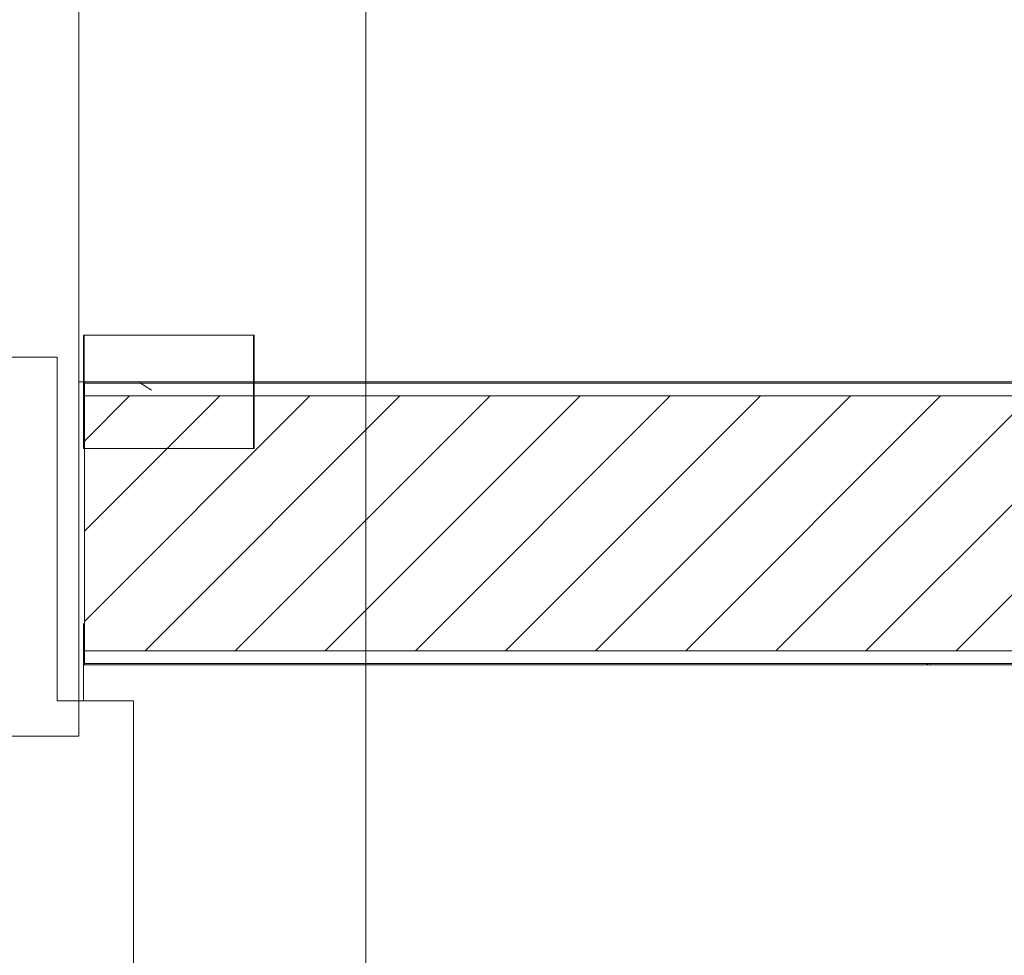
# Model space of a CAD drawing. Header units: metres. Extents: x 2.9 to 42.3, y -72.9 to -49.3.
# Tile 23 of 256: x 5.4 to 7.1, y -68.9 to -67.2. Entities that reach past the tile are written whole.
import ezdxf

# ---------------------------------------------------------------- set-up
doc = ezdxf.new("R2010")
doc.units = ezdxf.units.M
for name, color, linetype, lineweight in [('A-COLS', 7, 'Continuous', 18), ('A-FLOR', 7, 'Continuous', 18), ('A-WALL', 7, 'Continuous', 18), ('A-WALL-PATT', 7, 'Continuous', 18), ('G-ANNO-SYMB', 7, 'Continuous', 9), ('S-COLS', 7, 'Continuous', 18)]:
    doc.layers.add(name, color=color, linetype=linetype, lineweight=lineweight)
pattern_1 = [(49.99999999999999, (21.555, -62.92899999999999), (0.5465545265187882, -0.04781508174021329), [0.05715, -0.62865]), (355, (21.555, -62.92899999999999), (-0.1057276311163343, 0.5731658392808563), [0.04572, -0.50292]), (100.451, (21.601, -62.933), (0.440827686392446, 0.5253490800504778), [0.04857, -0.53427]), (46.184, (21.555, -62.776), (0.8132373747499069, -0.1261291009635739), [0.08573, -0.9429799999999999]), (96.636, (21.623, -62.787), (0.7122119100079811, 0.7422871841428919), [0.07286000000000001, -0.8014100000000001]), (351.184, (21.555, -62.776), (0.7122166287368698, 0.7422739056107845), [0.06858, -0.75438]), (21, (21.631, -62.81399999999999), (0.4548461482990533, -0.3067949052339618), [0.05715, -0.62865]), (326, (21.631, -62.81399999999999), (0.1854048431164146, 0.5525599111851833), [0.04572, -0.50292]), (71.45100000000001, (21.669, -62.84), (0.6402508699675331, 0.2457631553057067), [0.04857, -0.53427]), (37.50000000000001, (21.555, -62.92899999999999), (0.009260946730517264, 0.2536671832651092), [0.02515, -0.47168, 0.02515, -0.48539, -0.5048199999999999]), (37.50000000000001, (21.555, -62.92899999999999), (0.009260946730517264, 0.2536671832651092), [-1.007, 0.02515, -0.47968]), (7.499999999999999, (21.555, -62.92899999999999), (0.2004558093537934, 0.3005459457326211), [0.02515, -0.26594, 0.02515, -0.46025, -0.1924]), (7.499999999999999, (21.555, -62.92899999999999), (0.2004558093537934, 0.3005459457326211), [-0.7764800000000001, 0.02515, -0.16726]), (327.5, (21.385, -62.92899999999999), (0.4067681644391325, -0.01718819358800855), [0.02515, -0.16535, 0.02515, -0.56921, -0.78867]), (327.5, (21.385, -62.92899999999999), (0.4067681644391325, -0.01718819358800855), [-0.78486, 0.02515, -0.76352]), (317.5, (21.309, -62.92899999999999), (0.4443831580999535, 0.07627942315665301), [0.02515, -0.2225, 0.02515, -0.36957, -0.56007]), (317.5, (21.309, -62.92899999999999), (0.4443831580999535, 0.07627942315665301), [-0.64237, 0.02515, -0.53492])]

# ---------------------------------------------------------------- blocks, each defined once
blk = doc.blocks.new('Paredes 15 - Paredes 6-6874455-2PAV')
at = {"layer": 'A-WALL', "color": 253, "true_color": 0xaaaaaa}
for p, q in [((5.508673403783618, -68.50844708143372), (5.508673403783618, -67.0584470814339)), ((5.470508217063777, -67.83918241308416), (4.966331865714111, -67.83918241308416)), ((5.470508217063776, -68.44596504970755), (5.470508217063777, -67.83918241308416)), ((5.605331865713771, -68.44596504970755), (5.470508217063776, -68.44596504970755)), ((5.605331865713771, -69.18448203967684), (5.605331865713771, -68.44596504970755)), ((5.018673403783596, -68.50844708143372), (5.508673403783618, -68.50844708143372))]:
    blk.add_line(p, q, dxfattribs=at)
blk = doc.blocks.new('4 GRE - ESCOLA DE CINEMA E AUDIOVISUAL CINE REX R07_rvt-1-2PAV')
at = {"layer": 'A-WALL-PATT', "true_color": 0xd4d4d4}
h = blk.add_hatch(dxfattribs=at)
h.set_pattern_fill('FP_1', color=254, style=0, pattern_type=2)
h.set_pattern_definition(pattern_1)
h.paths.add_polyline_path([(9.790656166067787, -67.88512227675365), (9.919787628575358, -67.88512227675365), (9.919787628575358, -67.88262227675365), (9.790656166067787, -67.88262227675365)])
h.paths.add_polyline_path([(6.574363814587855, -67.88512227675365), (9.640656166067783, -67.88512227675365), (9.640656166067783, -67.88262227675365), (5.518673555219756, -67.88262227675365), (5.518673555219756, -67.88512227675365)])
h = blk.add_hatch(dxfattribs=at)
h.set_pattern_fill('FP_2', color=254, style=0, pattern_type=2)
h.set_pattern_definition([(45, (21.555, -62.92899999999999), (-0.0795495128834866, 0.0795495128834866), [])])
h.paths.add_polyline_path([(9.919787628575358, -68.35762227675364), (9.919787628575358, -67.90762227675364), (9.765656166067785, -67.90762227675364), (9.765656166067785, -68.35762227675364), (9.790656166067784, -68.35762227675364)])
h.paths.add_polyline_path([(6.574363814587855, -68.35762227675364), (9.092207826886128, -68.35762227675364), (9.092207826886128, -68.33046096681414), (9.19220782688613, -68.33046096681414), (9.19220782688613, -68.35762227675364), (9.665656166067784, -68.35762227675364), (9.665656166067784, -67.90762227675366), (5.518673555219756, -67.90762227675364), (5.518673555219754, -68.35762227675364)])
h.paths.add_polyline_path([(11.41150015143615, -68.35762227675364), (11.43400015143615, -68.35762227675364), (11.43400015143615, -67.90762227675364), (11.40900015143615, -67.90762227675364), (11.40900015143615, -68.131942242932), (11.31978762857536, -68.131942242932), (11.31978762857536, -68.35762227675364)])
h = blk.add_hatch(dxfattribs=at)
h.set_pattern_fill('FP_1', color=254, style=0, pattern_type=2)
h.set_pattern_definition(pattern_1)
h.paths.add_polyline_path([(9.790656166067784, -68.38262227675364), (9.919787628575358, -68.38262227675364), (9.919787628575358, -68.38012227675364), (9.790656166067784, -68.38012227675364)])
h.paths.add_polyline_path([(6.574363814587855, -68.38262227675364), (9.092207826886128, -68.38228964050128), (9.092207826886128, -68.38012227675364), (5.518673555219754, -68.38012227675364), (5.518673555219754, -68.38262227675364)])
h.paths.add_polyline_path([(9.346546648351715, -68.38262227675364), (9.640656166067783, -68.38262227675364), (9.640656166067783, -68.38012227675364), (9.19220782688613, -68.38012227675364), (9.19253649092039, -68.38262227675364)])
at = {"layer": 'S-COLS', "true_color": 0xaaaaaa}
h = blk.add_hatch(dxfattribs=at)
h.set_pattern_fill('FP_1', color=253, style=0, pattern_type=2)
h.set_pattern_definition(pattern_1)
h.paths.add_polyline_path([(5.817300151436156, -68.00037817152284), (5.817300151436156, -67.80037817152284), (5.517300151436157, -67.80037817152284), (5.517300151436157, -68.00037817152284)])
at = {"layer": 'A-FLOR', "color": 253, "true_color": 0xaaaaaa}
for p, q in [((5.508673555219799, -67.88262227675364), (5.517300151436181, -67.88262227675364)), ((5.518673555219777, -68.30992154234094), (5.517339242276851, -68.30992154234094)), ((5.517339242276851, -68.30992154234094), (5.517339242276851, -68.44594322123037))]:
    blk.add_line(p, q, dxfattribs=at)
at = {"layer": 'A-WALL', "color": 253, "true_color": 0xaaaaaa}
for p, q in [((9.640656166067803, -67.88262227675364), (5.518673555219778, -67.88262227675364)), ((5.518673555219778, -67.88262227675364), (5.518673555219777, -68.38262227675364)), ((5.518673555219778, -67.88512227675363), (9.640656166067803, -67.88512227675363)), ((5.518673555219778, -67.90762227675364), (9.640656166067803, -67.90762227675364)), ((5.518673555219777, -68.35762227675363), (9.640656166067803, -68.35762227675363)), ((5.518673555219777, -68.38012227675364), (9.640656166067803, -68.38012227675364)), ((5.518673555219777, -68.38262227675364), (9.640656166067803, -68.38262227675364))]:
    blk.add_line(p, q, dxfattribs=at)
at = {"layer": 'S-COLS', "color": 253, "true_color": 0xaaaaaa}
for p, q in [((5.81730015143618, -67.80037817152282), (5.517300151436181, -67.80037817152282)), ((5.517300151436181, -67.80037817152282), (5.517300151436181, -68.00037817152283)), ((5.81730015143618, -68.00037817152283), (5.81730015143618, -67.80037817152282)), ((5.517300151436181, -68.00037817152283), (5.81730015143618, -68.00037817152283))]:
    blk.add_line(p, q, dxfattribs=at)
at = {"layer": 'A-WALL', "color": 253, "lineweight": 18, "true_color": 0xaaaaaa}
blk.add_blockref('Paredes 15 - Paredes 6-6874455-2PAV', (1.514361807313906e-07, 2.182847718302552e-05), dxfattribs=at)
blk = doc.blocks.new('Family - P40-300132-2PAV')
at = {"layer": 'S-COLS', "color": 253, "true_color": 0xaaaaaa}
for p, q in [((0.1500000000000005, 0.1000000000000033), (-0.1500000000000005, 0.1000000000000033)), ((-0.1500000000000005, 0.1000000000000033), (-0.1500000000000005, -0.1000000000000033)), ((0.1500000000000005, -0.1000000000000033), (0.1500000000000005, 0.1000000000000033)), ((-0.1500000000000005, -0.1000000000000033), (0.1500000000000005, -0.1000000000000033))]:
    blk.add_line(p, q, dxfattribs=at)
blk = doc.blocks.new('Family - P40-301622-2PAV')
at = {"layer": 'S-COLS', "color": 253, "true_color": 0xaaaaaa}
for p, q in [((0.1500000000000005, 0.1000000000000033), (-0.1500000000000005, 0.1000000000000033)), ((-0.1500000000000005, 0.1000000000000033), (-0.1500000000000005, -0.1000000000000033)), ((0.1500000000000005, -0.1000000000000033), (0.1500000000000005, 0.1000000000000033)), ((-0.1500000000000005, -0.1000000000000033), (0.1500000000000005, -0.1000000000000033))]:
    blk.add_line(p, q, dxfattribs=at)
blk = doc.blocks.new('ESTRUTURAL CINE REX _011_IFC-1-2PAV')
at = {"layer": 'A-COLS', "color": 253, "lineweight": 18, "true_color": 0xaaaaaa}
blk.add_blockref('Family - P40-301622-2PAV', (5.668621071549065, -67.90042227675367), dxfattribs=at)
at = {"layer": 'S-COLS', "color": 253, "lineweight": 18, "true_color": 0xaaaaaa}
blk.add_blockref('Family - P40-300132-2PAV', (5.668621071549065, -67.90042227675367), dxfattribs=at)

msp = doc.modelspace()

# ---------------------------------------------------------------- linework, layer by layer
at = {"layer": 'G-ANNO-SYMB'}
msp.add_line((6.015771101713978, -50.45606500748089), (6.01577110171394, -72.71601354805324), dxfattribs=at)

# ---------------------------------------------------------------- block references
at = {"lineweight": 5}
for name in ['4 GRE - ESCOLA DE CINEMA E AUDIOVISUAL CINE REX R07_rvt-1-2PAV', 'ESTRUTURAL CINE REX _011_IFC-1-2PAV']:
    msp.add_blockref(name, (0, 0), dxfattribs=at)

doc.saveas('drawing.dxf')
